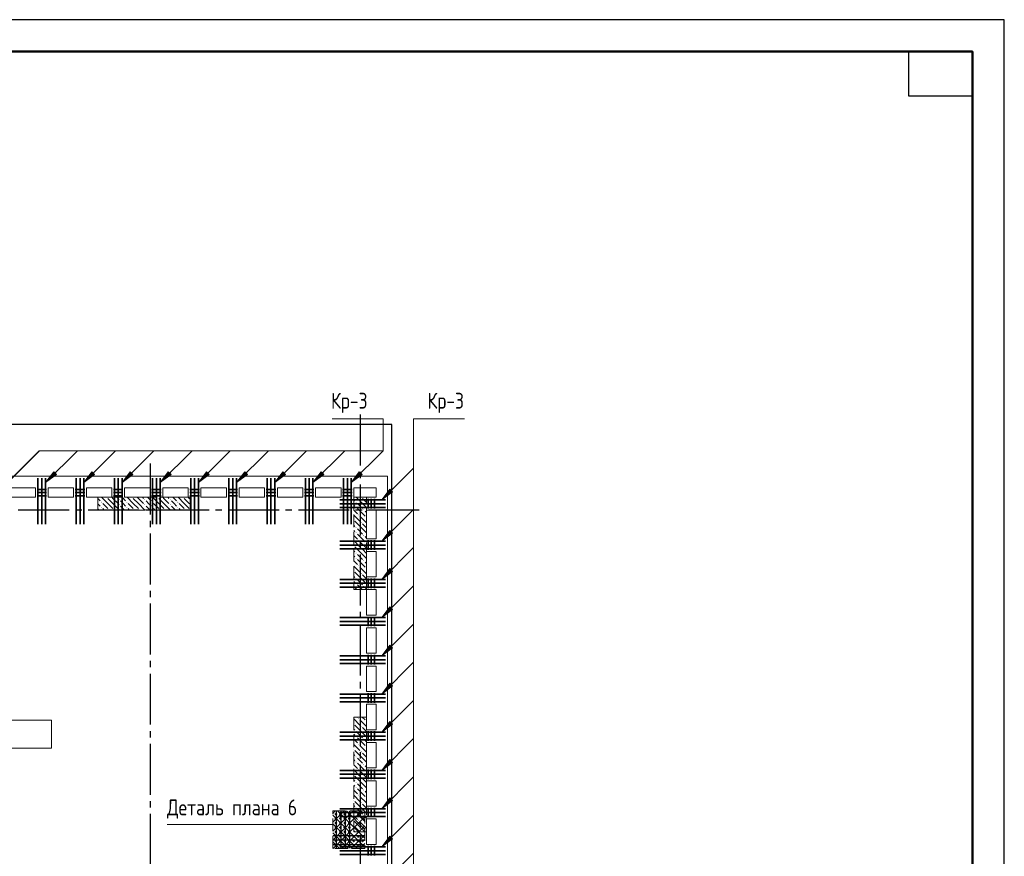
# Model space of a CAD drawing. Header units: millimetres. Extents: x 0 to 61017, y 0 to 42000.
# Tile 21 of 21: x 43932 to 59400, y 28862 to 42000. Entities that reach past the tile are written whole.
import ezdxf

# ---------------------------------------------------------------- set-up
doc = ezdxf.new("R2010")
doc.units = ezdxf.units.MM
doc.linetypes.add('______2', pattern=[270, 200, -70])
doc.linetypes.add('______5', pattern=[1100, 800, -100, 100, -100])
for name, color, linetype, lineweight in [('S1 Стержни арматуры фон', 7, 'Continuous', 25), ('Standard', 7, 'Continuous', 25), ('Вспомогательная арматура', 7, 'Continuous', 25), ('ЖБ Пилон', 180, 'Continuous', 25), ('Оси', 40, '______5', 18), ('Позиционная метка номер позиции', 7, 'Continuous', 13), ('Поперечная арматура', 7, 'Continuous', 25), ('Поперечное армирование AW фон', 7, 'Continuous', 25), ('Примечания', 7, 'Continuous', 25)]:
    doc.layers.add(name, color=color, linetype=linetype, lineweight=lineweight)
doc.layers.add('ЖБ Перекрытие верхний уровень', color=7, linetype='Continuous', lineweight=25, true_color=0xe0e0ff)
doc.styles.add('GOST 2.304-81', font='txt')

msp = doc.modelspace()

# ---------------------------------------------------------------- hatches: boundary and pattern name
at = {"layer": 'ЖБ Пилон', "linetype": 'Continuous', "lineweight": 18, "transparency": 33554687}
for points in [[(45300, 34500), (45297, 34497), (45294, 34500)], [(45700, 34500), (45697, 34497), (45694, 34500)], [(46100, 34500), (46097, 34497), (46094, 34500)], [(46500, 34500), (46497, 34497), (46494, 34500)], [(49300, 34500), (49297, 34497), (49294, 34500)], [(45210, 34423), (45217, 34430), (45223, 34423), (45217, 34417)], [(45210, 34343), (45217, 34350), (45223, 34343), (45217, 34337)], [(45490, 34463), (45497, 34470), (45503, 34463), (45497, 34457)], [(45490, 34383), (45497, 34390), (45503, 34383), (45497, 34377)], [(45610, 34423), (45617, 34430), (45623, 34423), (45617, 34417)], [(45610, 34343), (45617, 34350), (45623, 34343), (45617, 34337)], [(45890, 34463), (45897, 34470), (45903, 34463), (45897, 34457)], [(45890, 34383), (45897, 34390), (45903, 34383), (45897, 34377)], [(46010, 34423), (46017, 34430), (46023, 34423), (46017, 34417)], [(46010, 34343), (46017, 34350), (46023, 34343), (46017, 34337)], [(46290, 34463), (46297, 34470), (46303, 34463), (46297, 34457)], [(46290, 34383), (46297, 34390), (46303, 34383), (46297, 34377)], [(46410, 34423), (46417, 34430), (46423, 34423), (46417, 34417)], [(46410, 34343), (46417, 34350), (46423, 34343), (46417, 34337)], [(49210, 34423), (49217, 34430), (49223, 34423), (49217, 34417)], [(49210, 34343), (49217, 34350), (49223, 34343), (49217, 34337)], [(45330, 34303), (45337, 34310), (45343, 34303), (45340, 34300), (45334, 34300)], [(45410, 34303), (45417, 34310), (45423, 34303), (45420, 34300), (45414, 34300)], [(45730, 34303), (45737, 34310), (45743, 34303), (45740, 34300), (45734, 34300)], [(45810, 34303), (45817, 34310), (45823, 34303), (45820, 34300), (45814, 34300)], [(46130, 34303), (46137, 34310), (46143, 34303), (46140, 34300), (46134, 34300)], [(46210, 34303), (46217, 34310), (46223, 34303), (46220, 34300), (46214, 34300)], [(46530, 34303), (46537, 34310), (46543, 34303), (46540, 34300), (46534, 34300)], [(49250, 34223), (49257, 34230), (49263, 34223), (49257, 34217)], [(49330, 34303), (49337, 34310), (49343, 34303), (49337, 34297)], [(49370, 34183), (49377, 34190), (49380, 34187), (49380, 34180), (49377, 34177)], [(49180, 34147), (49183, 34143), (49180, 34140)], [(49210, 34023), (49217, 34030), (49223, 34023), (49217, 34017)], [(49290, 34103), (49297, 34110), (49303, 34103), (49297, 34097)], [(49210, 33943), (49217, 33950), (49223, 33943), (49217, 33937)], [(49330, 33903), (49337, 33910), (49343, 33903), (49337, 33897)], [(49180, 33747), (49183, 33743), (49180, 33740)], [(49250, 33823), (49257, 33830), (49263, 33823), (49257, 33817)], [(49370, 33783), (49377, 33790), (49380, 33787), (49380, 33780), (49377, 33777)], [(49210, 33623), (49217, 33630), (49223, 33623), (49217, 33617)], [(49290, 33703), (49297, 33710), (49303, 33703), (49297, 33697)], [(49210, 33543), (49217, 33550), (49223, 33543), (49217, 33537)], [(49250, 33423), (49257, 33430), (49263, 33423), (49257, 33417)], [(49330, 33503), (49337, 33510), (49343, 33503), (49337, 33497)], [(49180, 33347), (49183, 33343), (49180, 33340)], [(49290, 33303), (49297, 33310), (49303, 33303), (49297, 33297)], [(49370, 33383), (49377, 33390), (49380, 33387), (49380, 33380), (49377, 33377)], [(49210, 33223), (49217, 33230), (49223, 33223), (49217, 33217)], [(49210, 33143), (49217, 33150), (49223, 33143), (49217, 33137)], [(49330, 33103), (49337, 33110), (49343, 33103), (49337, 33097)], [(49180, 30947), (49183, 30943), (49180, 30940)], [(49250, 31023), (49257, 31030), (49263, 31023), (49257, 31017)], [(49370, 30983), (49377, 30990), (49380, 30987), (49380, 30980), (49377, 30977)], [(49210, 30823), (49217, 30830), (49223, 30823), (49217, 30817)], [(49290, 30903), (49297, 30910), (49303, 30903), (49297, 30897)], [(49210, 30743), (49217, 30750), (49223, 30743), (49217, 30737)], [(49250, 30623), (49257, 30630), (49263, 30623), (49257, 30617)], [(49330, 30703), (49337, 30710), (49343, 30703), (49337, 30697)], [(49180, 30547), (49183, 30543), (49180, 30540)], [(49290, 30503), (49297, 30510), (49303, 30503), (49297, 30497)], [(49370, 30583), (49377, 30590), (49380, 30587), (49380, 30580), (49377, 30577)], [(49210, 30423), (49217, 30430), (49223, 30423), (49217, 30417)], [(49210, 30343), (49217, 30350), (49223, 30343), (49217, 30337)], [(49250, 30223), (49257, 30230), (49263, 30223), (49257, 30217)], [(49330, 30303), (49337, 30310), (49343, 30303), (49337, 30297)], [(49370, 30183), (49377, 30190), (49380, 30187), (49380, 30180), (49377, 30177)], [(49180, 30147), (49183, 30143), (49180, 30140)], [(49210, 30023), (49217, 30030), (49223, 30023), (49217, 30017)], [(49290, 30103), (49297, 30110), (49303, 30103), (49297, 30097)], [(49210, 29943), (49217, 29950), (49223, 29943), (49217, 29937)], [(49330, 29903), (49337, 29910), (49343, 29903), (49337, 29897)], [(49180, 29747), (49183, 29743), (49180, 29740)], [(49250, 29823), (49257, 29830), (49263, 29823), (49257, 29817)], [(49290, 29703), (49297, 29710), (49303, 29703), (49297, 29697)], [(49370, 29783), (49377, 29790), (49380, 29787), (49380, 29780), (49377, 29777)], [(49210, 29623), (49217, 29630), (49223, 29623), (49217, 29617)], [(49210, 29543), (49217, 29550), (49223, 29543), (49217, 29537)], [(49250, 29423), (49257, 29430), (49263, 29423), (49257, 29417)], [(49330, 29503), (49337, 29510), (49343, 29503), (49337, 29497)], [(49370, 29383), (49377, 29390), (49380, 29387), (49380, 29380), (49377, 29377)], [(49180, 29347), (49183, 29343), (49180, 29340)], [(49290, 29303), (49297, 29310), (49303, 29303), (49297, 29297)]]:
    msp.add_hatch(color=7, dxfattribs=at).paths.add_polyline_path(points, flags=16)
at = {"layer": 'Позиционная метка номер позиции', "linetype": 'Continuous', "lineweight": 13, "transparency": 33554687}
for points in [[(44510, 34859), (44340, 34732), (44467, 34902)], [(45110, 34859), (44940, 34732), (45067, 34902)], [(45710, 34859), (45540, 34732), (45667, 34902)], [(46310, 34859), (46140, 34732), (46267, 34902)], [(46910, 34859), (46740, 34732), (46867, 34902)], [(47510, 34859), (47340, 34732), (47467, 34902)], [(48110, 34859), (47940, 34732), (48067, 34902)], [(48710, 34859), (48540, 34732), (48667, 34902)], [(49310, 34859), (49140, 34732), (49267, 34902)], [(49791, 34587), (49621, 34460), (49749, 34630)], [(49791, 33937), (49621, 33810), (49749, 33980)], [(49791, 33337), (49621, 33210), (49749, 33380)], [(49791, 32737), (49621, 32610), (49749, 32780)], [(49791, 32137), (49621, 32010), (49749, 32180)], [(49791, 31537), (49621, 31410), (49749, 31580)], [(49791, 30937), (49621, 30810), (49749, 30980)], [(49791, 30337), (49621, 30210), (49749, 30380)], [(49791, 29737), (49621, 29610), (49749, 29780)], [(49791, 29137), (49621, 29010), (49749, 29180)]]:
    msp.add_hatch(color=7, dxfattribs=at).paths.add_polyline_path(points, flags=16)

# ---------------------------------------------------------------- linework, layer by layer
at = {"layer": 'S1 Стержни арматуры фон', "color": 7, "linetype": 'Continuous', "lineweight": 35, "transparency": 33554687}
for p, q in [((44220, 34800), (44220, 34080)), ((44280, 34800), (44280, 34080)), ((44340, 34800), (44340, 34080)), ((44820, 34800), (44820, 34080)), ((44880, 34800), (44880, 34080)), ((44940, 34800), (44940, 34080)), ((45420, 34800), (45420, 34080)), ((45480, 34800), (45480, 34080)), ((45540, 34800), (45540, 34080)), ((46020, 34800), (46020, 34080)), ((46080, 34800), (46080, 34080)), ((46140, 34800), (46140, 34080)), ((46620, 34800), (46620, 34080)), ((46680, 34800), (46680, 34080)), ((46740, 34800), (46740, 34080)), ((47220, 34800), (47220, 34080)), ((47280, 34800), (47280, 34080)), ((47340, 34800), (47340, 34080)), ((47820, 34800), (47820, 34080)), ((47880, 34800), (47880, 34080)), ((47940, 34800), (47940, 34080)), ((48420, 34800), (48420, 34080)), ((48480, 34800), (48480, 34080)), ((48540, 34800), (48540, 34080)), ((49020, 34800), (49020, 34080)), ((49080, 34800), (49080, 34080)), ((49140, 34800), (49140, 34080)), ((49680, 34460), (48960, 34460)), ((49680, 34400), (48960, 34400)), ((49680, 34340), (48960, 34340)), ((49680, 33810), (48960, 33810)), ((49680, 33750), (48960, 33750)), ((49680, 33690), (48960, 33690)), ((49680, 33210), (48960, 33210)), ((49680, 33150), (48960, 33150)), ((49680, 33090), (48960, 33090)), ((49680, 32610), (48960, 32610)), ((49680, 32550), (48960, 32550)), ((49680, 32490), (48960, 32490)), ((49680, 32010), (48960, 32010)), ((49680, 31950), (48960, 31950)), ((49680, 31890), (48960, 31890)), ((49680, 31410), (48960, 31410)), ((49680, 31350), (48960, 31350)), ((49680, 31290), (48960, 31290)), ((49680, 30810), (48960, 30810)), ((49680, 30750), (48960, 30750)), ((49680, 30690), (48960, 30690)), ((49680, 30210), (48960, 30210)), ((49680, 30150), (48960, 30150)), ((49680, 30090), (48960, 30090)), ((49680, 29610), (48960, 29610)), ((49680, 29550), (48960, 29550)), ((49680, 29490), (48960, 29490)), ((49680, 29010), (48960, 29010)), ((49680, 28950), (48960, 28950)), ((49680, 28890), (48960, 28890))]:
    msp.add_line(p, q, dxfattribs=at)
at = {"layer": 'Standard', "color": 7, "linetype": 'Continuous', "lineweight": 13, "transparency": 33554687}
msp.add_lwpolyline([(0, 0), (59400, 0), (59400, 42000), (0, 42000), (0, 0)], close=True, dxfattribs=at)
at = {"layer": 'Standard', "color": 7, "linetype": 'Continuous', "lineweight": -3, "transparency": 33554687}
msp.add_lwpolyline([(0, 42000), (0, 0), (59400, 0), (59400, 42000), (0, 42000)], dxfattribs=at)
at = {"layer": 'Standard', "color": 7, "linetype": 'Continuous', "lineweight": 25, "transparency": 33554687}
msp.add_lwpolyline([(0, 42000), (0, 0), (59400, 0), (59400, 42000), (0, 42000)], dxfattribs=at)
at = {"layer": 'Standard', "color": 7, "linetype": 'Continuous', "lineweight": 13, "transparency": 33554687}
msp.add_lwpolyline([(59400, 42000), (0, 42000), (0, 0), (59400, 0), (59400, 42000)], dxfattribs=at)
at = {"layer": 'Standard', "color": 7, "linetype": 'Continuous', "lineweight": 50, "transparency": 33554687}
msp.add_lwpolyline([(2000, 41500), (58900, 41500), (58900, 500), (2000, 500), (2000, 41500)], close=True, dxfattribs=at)
at = {"layer": 'Standard', "color": 7, "linetype": 'Continuous', "lineweight": 25, "transparency": 33554687}
msp.add_lwpolyline([(58900, 41500), (58900, 40800), (57900, 40800), (57900, 41500), (58900, 41500)], close=True, dxfattribs=at)
at = {"layer": 'Standard', "color": 254, "linetype": 'Continuous', "lineweight": 25, "true_color": 0xc4c4ff, "transparency": 33554687}
msp.add_lwpolyline([(7025, 19800), (49780, 19800), (49780, 35644), (7025, 35644), (7025, 19800)], dxfattribs=at)
at = {"layer": 'Вспомогательная арматура', "color": 7, "linetype": 'Continuous', "lineweight": 25, "transparency": 33554687}
for p, q in [((48910, 28990), (48910, 29570)), ((48980, 28990), (48980, 29570)), ((49050, 28990), (49050, 29570)), ((49120, 28990), (49120, 29570)), ((49350, 29185), (48855, 29185)), ((49350, 29115), (48855, 29115)), ((49350, 29045), (48855, 29045))]:
    msp.add_line(p, q, dxfattribs=at)
at = {"layer": 'ЖБ Перекрытие верхний уровень', "color": 7, "linetype": 'Continuous', "lineweight": 18, "transparency": 33554687}
for p, q in [((49710, 34830), (43100, 34830)), ((49710, 19870), (49710, 34830)), ((43780, 34650), (44180, 34650)), ((44180, 34650), (44180, 34500)), ((44380, 34500), (44380, 34650)), ((44380, 34650), (44780, 34650)), ((44780, 34650), (44780, 34500)), ((44980, 34500), (44980, 34650)), ((44980, 34650), (45380, 34650)), ((45380, 34650), (45380, 34500)), ((45580, 34500), (45580, 34650)), ((45580, 34650), (45980, 34650)), ((45980, 34650), (45980, 34500)), ((46180, 34500), (46180, 34650)), ((46180, 34650), (46580, 34650)), ((46580, 34650), (46580, 34500)), ((46780, 34500), (46780, 34650)), ((46780, 34650), (47180, 34650)), ((47180, 34650), (47180, 34500)), ((47380, 34500), (47380, 34650)), ((47380, 34650), (47780, 34650)), ((47780, 34650), (47780, 34500)), ((47980, 34500), (47980, 34650)), ((47980, 34650), (48380, 34650)), ((48380, 34650), (48380, 34500)), ((48580, 34500), (48580, 34650)), ((48580, 34650), (48980, 34650)), ((48980, 34650), (48980, 34500)), ((49180, 34500), (49180, 34650)), ((49180, 34650), (49530, 34650)), ((49530, 34650), (49530, 34500)), ((44180, 34500), (43780, 34500)), ((44780, 34500), (44380, 34500)), ((45380, 34500), (44980, 34500)), ((45980, 34500), (45580, 34500)), ((46580, 34500), (46180, 34500)), ((47180, 34500), (46780, 34500)), ((47780, 34500), (47380, 34500)), ((48380, 34500), (47980, 34500)), ((48980, 34500), (48580, 34500)), ((49530, 34500), (49180, 34500)), ((49380, 33850), (49380, 34300)), ((49380, 34300), (49530, 34300)), ((49530, 34300), (49530, 33850)), ((49530, 33850), (49380, 33850)), ((49380, 33250), (49380, 33650)), ((49380, 33650), (49530, 33650)), ((49530, 33650), (49530, 33250)), ((49530, 33250), (49380, 33250)), ((49380, 33050), (49530, 33050)), ((49380, 32650), (49380, 33050)), ((49530, 33050), (49530, 32650)), ((49530, 32650), (49380, 32650)), ((49380, 32050), (49380, 32450)), ((49380, 32450), (49530, 32450)), ((49530, 32450), (49530, 32050)), ((49530, 32050), (49380, 32050)), ((49380, 31850), (49530, 31850)), ((49380, 31450), (49380, 31850)), ((49530, 31850), (49530, 31450)), ((49530, 31450), (49380, 31450)), ((49380, 30850), (49380, 31250)), ((49380, 31250), (49530, 31250)), ((49530, 31250), (49530, 30850)), ((44430, 31000), (43170, 31000)), ((44430, 30560), (44430, 31000)), ((49530, 30850), (49380, 30850)), ((49380, 30250), (49380, 30650)), ((49380, 30650), (49530, 30650)), ((49530, 30650), (49530, 30250)), ((43170, 30560), (44430, 30560)), ((49530, 30250), (49380, 30250)), ((49380, 29650), (49380, 30050)), ((49380, 30050), (49530, 30050)), ((49530, 30050), (49530, 29650)), ((49530, 29650), (49380, 29650)), ((49380, 29450), (49530, 29450)), ((49380, 29050), (49380, 29450)), ((49530, 29450), (49530, 29050)), ((49530, 29050), (49380, 29050))]:
    msp.add_line(p, q, dxfattribs=at)
at = {"layer": 'ЖБ Пилон', "color": 253, "linetype": '______2', "lineweight": 13, "true_color": 0xa0a0a0, "transparency": 33554687}
for p, q in [((46610, 34500), (45160, 34500)), ((45160, 34500), (45160, 34300)), ((46610, 34300), (46610, 34500)), ((49380, 34500), (49180, 34500)), ((49180, 34500), (49180, 33050)), ((49380, 33050), (49380, 34500)), ((45160, 34300), (46610, 34300)), ((49180, 33050), (49380, 33050)), ((49180, 31045), (49180, 29245)), ((49380, 31045), (49180, 31045)), ((49380, 29245), (49380, 31045)), ((49180, 29245), (49380, 29245))]:
    msp.add_line(p, q, dxfattribs=at)
at = {"layer": 'ЖБ Пилон', "color": 9, "linetype": 'Continuous', "lineweight": 18, "true_color": 0xc7c7c7, "transparency": 33554687}
for p, q in [((45317, 34403), (45220, 34500)), ((45397, 34483), (45380, 34500)), ((45460, 34500), (45477, 34483)), ((45540, 34500), (45597, 34443)), ((45717, 34403), (45620, 34500)), ((45797, 34483), (45780, 34500)), ((45860, 34500), (45877, 34483)), ((45940, 34500), (45997, 34443)), ((46117, 34403), (46020, 34500)), ((46197, 34483), (46180, 34500)), ((46260, 34500), (46277, 34483)), ((46340, 34500), (46397, 34443)), ((46517, 34403), (46420, 34500)), ((46597, 34483), (46580, 34500)), ((49317, 34403), (49220, 34500)), ((45160, 34480), (45197, 34443)), ((45197, 34363), (45160, 34400)), ((45237, 34403), (45317, 34323)), ((45317, 34483), (45397, 34403)), ((45317, 34403), (45397, 34323)), ((45397, 34483), (45477, 34403)), ((45397, 34403), (45500, 34300)), ((45557, 34403), (45517, 34443)), ((45517, 34363), (45580, 34300)), ((45597, 34363), (45557, 34403)), ((45637, 34403), (45717, 34323)), ((45717, 34483), (45797, 34403)), ((45717, 34403), (45797, 34323)), ((45797, 34483), (45877, 34403)), ((45797, 34403), (45900, 34300)), ((45957, 34403), (45917, 34443)), ((45917, 34363), (45980, 34300)), ((45997, 34363), (45957, 34403)), ((46037, 34403), (46117, 34323)), ((46117, 34483), (46197, 34403)), ((46117, 34403), (46197, 34323)), ((46197, 34483), (46277, 34403)), ((46197, 34403), (46300, 34300)), ((46357, 34403), (46317, 34443)), ((46317, 34363), (46380, 34300)), ((46397, 34363), (46357, 34403)), ((46437, 34403), (46517, 34323)), ((46517, 34483), (46597, 34403)), ((46517, 34403), (46597, 34323)), ((46597, 34483), (46610, 34470)), ((46597, 34403), (46610, 34390)), ((49180, 34460), (49197, 34443)), ((49197, 34363), (49180, 34380)), ((49237, 34403), (49317, 34323)), ((49317, 34483), (49380, 34420)), ((49317, 34403), (49380, 34340)), ((45160, 34320), (45180, 34300)), ((45237, 34323), (45260, 34300)), ((45637, 34323), (45660, 34300)), ((46037, 34323), (46060, 34300)), ((46437, 34323), (46460, 34300)), ((49180, 34300), (49237, 34243)), ((49180, 34220), (49277, 34123)), ((49237, 34323), (49357, 34203)), ((49380, 34100), (49277, 34203)), ((49380, 34260), (49357, 34283)), ((49180, 34060), (49197, 34043)), ((49317, 34003), (49197, 34123)), ((49317, 34083), (49380, 34020)), ((49197, 33963), (49180, 33980)), ((49180, 33900), (49237, 33843)), ((49237, 34003), (49317, 33923)), ((49237, 33923), (49357, 33803)), ((49317, 34003), (49380, 33940)), ((49380, 33860), (49357, 33883)), ((49180, 33820), (49277, 33723)), ((49317, 33603), (49197, 33723)), ((49380, 33700), (49277, 33803)), ((49180, 33660), (49197, 33643)), ((49197, 33563), (49180, 33580)), ((49237, 33603), (49317, 33523)), ((49317, 33683), (49380, 33620)), ((49317, 33603), (49380, 33540)), ((49180, 33500), (49237, 33443)), ((49180, 33420), (49277, 33323)), ((49237, 33523), (49357, 33403)), ((49380, 33460), (49357, 33483)), ((49180, 33260), (49197, 33243)), ((49317, 33203), (49197, 33323)), ((49380, 33300), (49277, 33403)), ((49317, 33283), (49380, 33220)), ((49197, 33163), (49180, 33180)), ((49237, 33203), (49317, 33123)), ((49237, 33123), (49310, 33050)), ((49317, 33203), (49380, 33140)), ((49180, 33100), (49230, 33050)), ((49380, 33060), (49357, 33083)), ((49180, 31020), (49277, 30923)), ((49235, 31045), (49237, 31043)), ((49380, 30900), (49277, 31003)), ((49315, 31045), (49357, 31003)), ((49180, 30860), (49197, 30843)), ((49317, 30803), (49197, 30923)), ((49237, 30803), (49317, 30723)), ((49317, 30883), (49380, 30820)), ((49317, 30803), (49380, 30740)), ((49197, 30763), (49180, 30780)), ((49180, 30700), (49237, 30643)), ((49237, 30723), (49357, 30603)), ((49380, 30660), (49357, 30683)), ((49180, 30620), (49277, 30523)), ((49317, 30403), (49197, 30523)), ((49380, 30500), (49277, 30603)), ((49317, 30483), (49380, 30420)), ((49180, 30460), (49197, 30443)), ((49197, 30363), (49180, 30380)), ((49237, 30403), (49317, 30323)), ((49237, 30323), (49357, 30203)), ((49317, 30403), (49380, 30340)), ((49180, 30300), (49237, 30243)), ((49180, 30220), (49277, 30123)), ((49380, 30100), (49277, 30203)), ((49380, 30260), (49357, 30283)), ((49180, 30060), (49197, 30043)), ((49317, 30003), (49197, 30123)), ((49317, 30083), (49380, 30020)), ((49197, 29963), (49180, 29980)), ((49180, 29900), (49237, 29843)), ((49237, 30003), (49317, 29923)), ((49237, 29923), (49357, 29803)), ((49317, 30003), (49380, 29940)), ((49380, 29860), (49357, 29883)), ((49180, 29820), (49277, 29723)), ((49317, 29603), (49197, 29723)), ((49380, 29700), (49277, 29803)), ((49180, 29660), (49197, 29643)), ((49197, 29563), (49180, 29580)), ((49237, 29603), (49317, 29523)), ((49317, 29683), (49380, 29620)), ((49317, 29603), (49380, 29540)), ((49180, 29500), (49237, 29443)), ((49180, 29420), (49277, 29323)), ((49237, 29523), (49357, 29403)), ((49380, 29300), (49277, 29403)), ((49380, 29460), (49357, 29483)), ((49180, 29260), (49195, 29245)), ((49275, 29245), (49197, 29323)), ((49317, 29283), (49355, 29245))]:
    msp.add_line(p, q, dxfattribs=at)
at = {"layer": 'Оси', "color": 8, "linetype": '______5', "lineweight": -3, "transparency": 33554687}
for p, q in [((49280, 35800), (49280, 16970)), ((45980, 35030), (45980, 16970)), ((50210, 34300), (4600, 34300)), ((50210, 34300), (4600, 34300))]:
    msp.add_line(p, q, dxfattribs=at)
at = {"layer": 'Позиционная метка номер позиции', "color": 7, "linetype": 'Continuous', "lineweight": 13, "transparency": 33554687}
for p, q in [((43740, 34732), (44240, 35232)), ((43745, 34732), (44245, 35232)), ((44340, 34732), (44840, 35232)), ((44940, 34732), (45440, 35232)), ((45540, 34732), (46040, 35232)), ((46140, 34732), (46640, 35232)), ((46740, 34732), (47240, 35232)), ((47340, 34732), (47840, 35232)), ((47940, 34732), (48440, 35232)), ((48540, 34732), (49040, 35232)), ((49140, 34732), (49640, 35232)), ((44340, 34732), (44467, 34902)), ((44510, 34859), (44340, 34732)), ((44467, 34902), (44510, 34859)), ((44488, 34880), (44499, 34891)), ((44940, 34732), (45067, 34902)), ((45110, 34859), (44940, 34732)), ((45067, 34902), (45110, 34859)), ((45088, 34880), (45099, 34891)), ((45540, 34732), (45667, 34902)), ((45710, 34859), (45540, 34732)), ((45667, 34902), (45710, 34859)), ((45688, 34880), (45699, 34891)), ((46140, 34732), (46267, 34902)), ((46310, 34859), (46140, 34732)), ((46267, 34902), (46310, 34859)), ((46288, 34880), (46299, 34891)), ((46740, 34732), (46867, 34902)), ((46910, 34859), (46740, 34732)), ((46867, 34902), (46910, 34859)), ((46888, 34880), (46899, 34891)), ((47340, 34732), (47467, 34902)), ((47510, 34859), (47340, 34732)), ((47467, 34902), (47510, 34859)), ((47488, 34880), (47499, 34891)), ((47940, 34732), (48067, 34902)), ((48110, 34859), (47940, 34732)), ((48067, 34902), (48110, 34859)), ((48088, 34880), (48099, 34891)), ((48540, 34732), (48667, 34902)), ((48710, 34859), (48540, 34732)), ((48667, 34902), (48710, 34859)), ((48688, 34880), (48699, 34891)), ((49140, 34732), (49267, 34902)), ((49310, 34859), (49140, 34732)), ((49267, 34902), (49310, 34859)), ((49288, 34880), (49299, 34891)), ((44340, 34732), (44340, 34732)), ((44340, 34732), (44340, 34732)), ((44340, 34732), (44340, 34732)), ((44940, 34732), (44940, 34732)), ((44940, 34732), (44940, 34732)), ((44940, 34732), (44940, 34732)), ((45540, 34732), (45540, 34732)), ((45540, 34732), (45540, 34732)), ((45540, 34732), (45540, 34732)), ((46140, 34732), (46140, 34732)), ((46140, 34732), (46140, 34732)), ((46140, 34732), (46140, 34732)), ((46740, 34732), (46740, 34732)), ((46740, 34732), (46740, 34732)), ((46740, 34732), (46740, 34732)), ((47340, 34732), (47340, 34732)), ((47340, 34732), (47340, 34732)), ((47340, 34732), (47340, 34732)), ((47940, 34732), (47940, 34732)), ((47940, 34732), (47940, 34732)), ((47940, 34732), (47940, 34732)), ((48540, 34732), (48540, 34732)), ((48540, 34732), (48540, 34732)), ((48540, 34732), (48540, 34732)), ((49140, 34732), (49140, 34732)), ((49140, 34732), (49140, 34732)), ((49140, 34732), (49140, 34732)), ((49621, 34460), (49749, 34630)), ((49791, 34587), (49621, 34460)), ((49749, 34630), (49791, 34587)), ((49770, 34608), (49781, 34619)), ((49621, 34460), (49621, 34460)), ((49621, 34460), (49621, 34460)), ((49621, 34460), (49621, 34460)), ((49621, 33810), (50121, 34310)), ((49621, 33810), (49749, 33980)), ((49791, 33937), (49621, 33810)), ((49749, 33980), (49791, 33937)), ((49770, 33958), (49781, 33969)), ((49621, 33810), (49621, 33810)), ((49621, 33810), (49621, 33810)), ((49621, 33810), (49621, 33810)), ((49621, 33210), (50121, 33710)), ((49621, 33210), (49749, 33380)), ((49791, 33337), (49621, 33210)), ((49749, 33380), (49791, 33337)), ((49770, 33358), (49781, 33369)), ((49621, 33210), (49621, 33210)), ((49621, 33210), (49621, 33210)), ((49621, 33210), (49621, 33210)), ((49621, 32610), (50121, 33110)), ((49621, 32610), (49749, 32780)), ((49791, 32737), (49621, 32610)), ((49749, 32780), (49791, 32737)), ((49770, 32758), (49781, 32769)), ((49621, 32610), (49621, 32610)), ((49621, 32610), (49621, 32610)), ((49621, 32610), (49621, 32610)), ((49621, 32010), (50121, 32510)), ((49621, 32010), (49749, 32180)), ((49749, 32180), (49791, 32137)), ((49791, 32137), (49621, 32010)), ((49770, 32158), (49781, 32169)), ((49621, 32010), (49621, 32010)), ((49621, 32010), (49621, 32010)), ((49621, 32010), (49621, 32010)), ((49621, 31410), (50121, 31910)), ((49621, 31410), (49749, 31580)), ((49749, 31580), (49791, 31537)), ((49770, 31558), (49781, 31569)), ((49791, 31537), (49621, 31410)), ((49621, 31410), (49621, 31410)), ((49621, 31410), (49621, 31410)), ((49621, 31410), (49621, 31410)), ((49621, 30810), (50121, 31310)), ((49621, 30810), (49749, 30980)), ((49791, 30937), (49621, 30810)), ((49749, 30980), (49791, 30937)), ((49770, 30958), (49781, 30969)), ((49621, 30810), (49621, 30810)), ((49621, 30810), (49621, 30810)), ((49621, 30810), (49621, 30810)), ((49621, 30210), (50121, 30710)), ((49621, 30210), (49749, 30380)), ((49791, 30337), (49621, 30210)), ((49749, 30380), (49791, 30337)), ((49770, 30358), (49781, 30369)), ((49621, 30210), (49621, 30210)), ((49621, 30210), (49621, 30210)), ((49621, 30210), (49621, 30210)), ((49621, 29610), (50121, 30110)), ((49621, 29610), (49749, 29780)), ((49791, 29737), (49621, 29610)), ((49749, 29780), (49791, 29737)), ((49770, 29758), (49781, 29769)), ((49621, 29610), (49621, 29610)), ((49621, 29610), (49621, 29610)), ((49621, 29610), (49621, 29610)), ((49621, 29010), (50121, 29510)), ((49621, 29010), (49749, 29180)), ((49791, 29137), (49621, 29010)), ((49749, 29180), (49791, 29137)), ((49770, 29158), (49781, 29169)), ((49621, 29010), (49621, 29010)), ((49621, 29010), (49621, 29010)), ((49621, 29010), (49621, 29010)), ((49621, 28410), (50121, 28910))]:
    msp.add_line(p, q, dxfattribs=at)
for points in [[(43745, 34732), (44245, 35232), (49640, 35232), (49640, 35732), (48840, 35732)], [(49621, 34460), (50121, 34960), (50121, 35732), (50921, 35732)], [(49621, 21810), (50121, 22310), (50121, 35732), (50921, 35732)]]:
    msp.add_lwpolyline(points, dxfattribs=at)
at = {"layer": 'Поперечная арматура', "color": 7, "linetype": 'Continuous', "lineweight": 50, "transparency": 33554687}
for centre in [(48900, 29525), (48900, 29455), (48900, 29385), (48970, 29525), (48970, 29455), (48970, 29385), (49040, 29525), (49040, 29455), (49040, 29385), (49110, 29525), (49110, 29455), (49110, 29385), (48900, 29315), (48900, 29245), (48970, 29315), (48970, 29245), (49040, 29315), (49040, 29245), (49110, 29315), (49110, 29245), (48900, 29175), (48900, 29105), (48970, 29175), (48970, 29105), (49040, 29175), (49040, 29105), (49110, 29175), (49110, 29105), (49180, 29175), (49180, 29105), (49250, 29175), (49250, 29105), (49320, 29175), (49320, 29105), (48900, 29035), (48970, 29035), (49040, 29035), (49110, 29035), (49180, 29035), (49250, 29035), (49320, 29035)]:
    msp.add_circle(centre, 5, dxfattribs=at)
at = {"layer": 'Поперечное армирование AW фон', "color": 7, "linetype": 'Continuous', "lineweight": 35, "transparency": 33554687}
for p, q in [((44355, 34625), (44205, 34625)), ((44355, 34575), (44205, 34575)), ((44355, 34525), (44205, 34525)), ((44955, 34625), (44805, 34625)), ((44955, 34575), (44805, 34575)), ((44955, 34525), (44805, 34525)), ((45555, 34625), (45405, 34625)), ((45555, 34575), (45405, 34575)), ((45555, 34525), (45405, 34525)), ((46155, 34625), (46005, 34625)), ((46155, 34575), (46005, 34575)), ((46155, 34525), (46005, 34525)), ((46755, 34625), (46605, 34625)), ((46755, 34575), (46605, 34575)), ((46755, 34525), (46605, 34525)), ((47355, 34625), (47205, 34625)), ((47355, 34575), (47205, 34575)), ((47355, 34525), (47205, 34525)), ((47955, 34625), (47805, 34625)), ((47955, 34575), (47805, 34575)), ((47955, 34525), (47805, 34525)), ((48555, 34625), (48405, 34625)), ((48555, 34575), (48405, 34575)), ((48555, 34525), (48405, 34525)), ((49155, 34625), (49005, 34625)), ((49155, 34575), (49005, 34575)), ((49155, 34525), (49005, 34525)), ((49405, 34475), (49405, 34325)), ((49455, 34475), (49455, 34325)), ((49505, 34475), (49505, 34325)), ((49405, 33825), (49405, 33675)), ((49455, 33825), (49455, 33675)), ((49505, 33825), (49505, 33675)), ((49405, 33225), (49405, 33075)), ((49455, 33225), (49455, 33075)), ((49505, 33225), (49505, 33075)), ((49405, 32625), (49405, 32475)), ((49455, 32625), (49455, 32475)), ((49505, 32625), (49505, 32475)), ((49405, 32025), (49405, 31875)), ((49455, 32025), (49455, 31875)), ((49505, 32025), (49505, 31875)), ((49405, 31425), (49405, 31275)), ((49455, 31425), (49455, 31275)), ((49505, 31425), (49505, 31275)), ((49405, 30825), (49405, 30675)), ((49455, 30825), (49455, 30675)), ((49505, 30825), (49505, 30675)), ((49405, 30225), (49405, 30075)), ((49455, 30225), (49455, 30075)), ((49505, 30225), (49505, 30075)), ((49405, 29625), (49405, 29475)), ((49455, 29625), (49455, 29475)), ((49505, 29625), (49505, 29475)), ((49405, 29025), (49405, 28875)), ((49455, 29025), (49455, 28875)), ((49505, 29025), (49505, 28875))]:
    msp.add_line(p, q, dxfattribs=at)
at = {"layer": 'Примечания', "color": 252, "linetype": 'Continuous', "lineweight": 13, "true_color": 0x8f8f8f, "transparency": 33554687}
for p, q in [((48850, 29536), (48889, 29575)), ((48850, 29396), (49029, 29575)), ((48850, 29256), (49169, 29575)), ((48850, 29116), (49309, 29575)), ((48925, 29575), (49355, 29145)), ((49065, 29575), (49355, 29285)), ((49205, 29575), (49355, 29425)), ((49345, 29575), (49355, 29565)), ((48850, 29510), (49355, 29005)), ((48859, 28985), (49355, 29481)), ((48850, 29370), (49235, 28985)), ((48999, 28985), (49355, 29341)), ((48850, 29230), (49095, 28985)), ((48850, 29090), (48955, 28985)), ((49139, 28985), (49355, 29201)), ((49279, 28985), (49355, 29061))]:
    msp.add_line(p, q, dxfattribs=at)
at = {"layer": 'Примечания', "color": 7, "linetype": '______2', "lineweight": 13, "transparency": 33554687}
for p, q in [((48850, 28985), (48850, 29575)), ((48850, 29575), (49355, 29575)), ((49355, 29575), (49355, 28985)), ((49355, 28985), (48850, 28985))]:
    msp.add_line(p, q, dxfattribs=at)
at = {"layer": 'Примечания', "color": 7, "linetype": 'Continuous', "lineweight": 13, "transparency": 33554687}
msp.add_line((46248, 29362), (48850, 29362), dxfattribs=at)

# ---------------------------------------------------------------- texts
at = {"layer": 'Standard', "color": 7, "linetype": 'Continuous', "lineweight": 25, "transparency": 33554687, "char_height": 250, "width": 711.25, "attachment_point": 7, "style": 'GOST 2.304-81'}
for insert in [(48823, 35824), (50338, 35824)]:
    msp.add_mtext('Кр-3', dxfattribs=dict(at, insert=insert))
at = {"layer": 'Примечания', "color": 7, "linetype": 'Continuous', "lineweight": 25, "transparency": 33554687, "insert": (46248, 29454), "char_height": 250, "width": 2150.15, "attachment_point": 7, "style": 'GOST 2.304-81'}
msp.add_mtext('Деталь\\~плана\\~6', dxfattribs=at)

doc.saveas('drawing.dxf')
